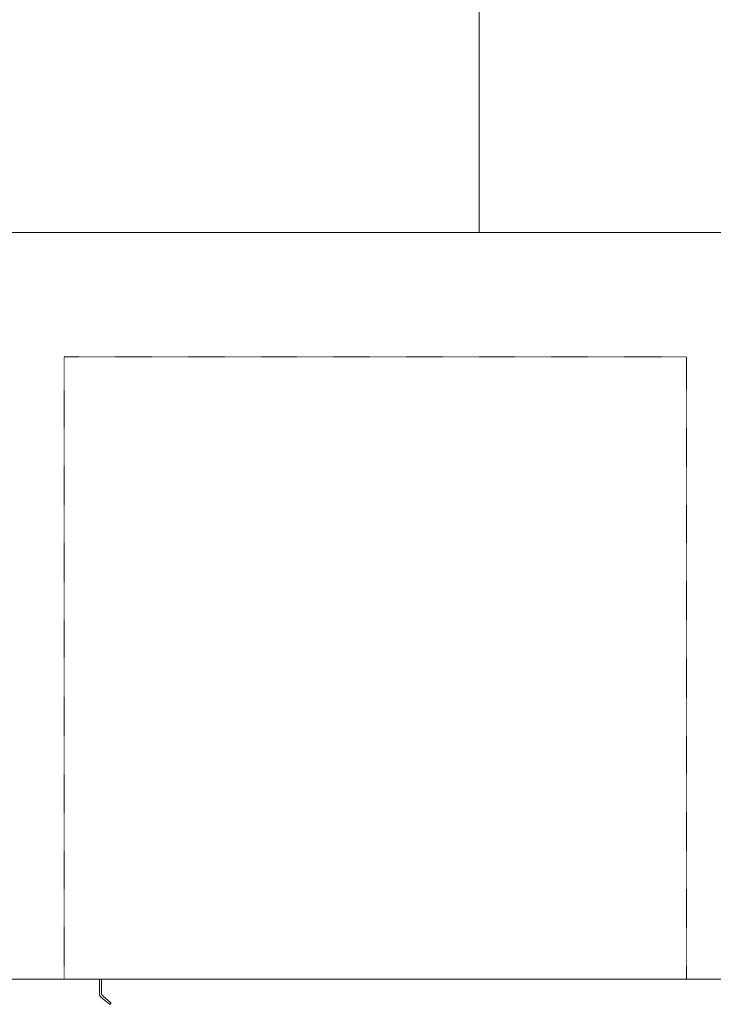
# Model space of a CAD drawing. Header units: millimetres. Extents: x -281 to 121694, y -16481 to 65128.
# Tile 246 of 256: x 14197 to 15033, y 24719 to 25906. Entities that reach past the tile are written whole.
import ezdxf

# ---------------------------------------------------------------- set-up
doc = ezdxf.new("R2010")
doc.units = ezdxf.units.MM
doc.linetypes.add('NLRS_Dash-0_6mm_Space-0_6mm_cpz', pattern=[1.2, 0.6, -0.6])
for name, color, linetype, lineweight in [('A--L$01A__Algemeen', 7, 'Continuous', 5), ('A--L82__LosseGebruikersInvent', 1, 'Continuous', 5), ('A--L8__LosseInventaris', 1, 'Continuous', 5)]:
    doc.layers.add(name, color=color, linetype=linetype, lineweight=lineweight)

# ---------------------------------------------------------------- blocks, each defined once
blk = doc.blocks.new('NLRS_82_SE_UN_koelkast_vriezer_incubator_gen_kad - koelkast onder tafel dxbxh 750x750x850-V435-L_80_ 16')
at = {"layer": 'A--L8__LosseInventaris', "linetype": 'NLRS_Dash-0_6mm_Space-0_6mm_cpz'}
for p, q in [((-330.3, 79), (419.7, 79)), ((-330.3, -671), (-330.3, 79)), ((419.7, 79), (419.7, -671)), ((419.7, -671), (-330.3, -671))]:
    blk.add_line(p, q, dxfattribs=at)
at = {"layer": 'A--L8__LosseInventaris'}
for p, q in [((-287.8, -671), (-287.8, -688.7)), ((-285.3, -687.5), (-285.3, -671)), ((-286, -692.5), (-276.3, -700.6)), ((-274.5, -698.9), (-283.5, -691.3))]:
    blk.add_line(p, q, dxfattribs=at)
for centre, radius, start, end in [((-280.3, -687.5), 5, 180, 230), ((-280.3, -687.5), 5, 180, 230), ((-282.8, -688.7), 5, 180, 230), ((-282.8, -688.7), 5, 180, 230), ((-275.3, -699.8), 1.26, 220, 50), ((-275.3, -699.8), 1.26, 220, 50)]:
    blk.add_arc(centre, radius, start, end, dxfattribs=at)
blk = doc.blocks.new('NLRS_82_FU_UN_lab en spoel tafels_gen_kad - labtafel zonder onderkast dxbxh 900x1200x950-V303-L_80_ 16')
at = {"layer": 'A--L$01A__Algemeen'}
for p, q in [((600, 262.7), (-600, 262.7)), ((-600, 262.7), (-600, -637.3)), ((600, -637.3), (600, 262.7)), ((-600, -637.3), (600, -637.3))]:
    blk.add_line(p, q, dxfattribs=at)
blk = doc.blocks.new('NLRS_82_FU_UN_lab en spoel tafels_gen_kad - labtafel zonder onderkast dxbxh 900x1200x950-V601-L_80_ 16')
at = {"layer": 'A--L$01A__Algemeen'}
for p, q in [((-600, 262.7), (-600, -637.3)), ((600, 262.7), (300, 262.7)), ((600, -637.3), (600, 262.7)), ((-600, -637.3), (600, -637.3))]:
    blk.add_line(p, q, dxfattribs=at)
blk = doc.blocks.new('NLRS_82_FU_UN_lab en spoel tafels_gen_kad - labtafel zonder onderkast dxbxh 900x1200x950-V602-L_80_ 16')
at = {"layer": 'A--L$01A__Algemeen'}
for p, q in [((600, 637.3), (-600, 637.3)), ((600, -262.7), (600, 637.3)), ((-600, -262.7), (600, -262.7))]:
    blk.add_line(p, q, dxfattribs=at)

msp = doc.modelspace()

# ---------------------------------------------------------------- block references
at = {"layer": 'A--L82__LosseGebruikersInvent', "rotation": 180}
for name, p in [('NLRS_82_FU_UN_lab en spoel tafels_gen_kad - labtafel zonder onderkast dxbxh 900x1200x950-V303-L_80_ 16', (14151, 25912.2)), ('NLRS_82_FU_UN_lab en spoel tafels_gen_kad - labtafel zonder onderkast dxbxh 900x1200x950-V601-L_80_ 16', (15351, 25912.2)), ('NLRS_82_FU_UN_lab en spoel tafels_gen_kad - labtafel zonder onderkast dxbxh 900x1200x950-V602-L_80_ 16', (14451, 25386.8))]:
    msp.add_blockref(name, p, dxfattribs=at)
at = {"layer": 'A--L8__LosseInventaris', "linetype": 'NLRS_Dash-0_6mm_Space-0_6mm_cpz'}
msp.add_blockref('NLRS_82_SE_UN_koelkast_vriezer_incubator_gen_kad - koelkast onder tafel dxbxh 750x750x850-V435-L_80_ 16', (14581.3, 25420.5), dxfattribs=at)

doc.saveas('drawing.dxf')
